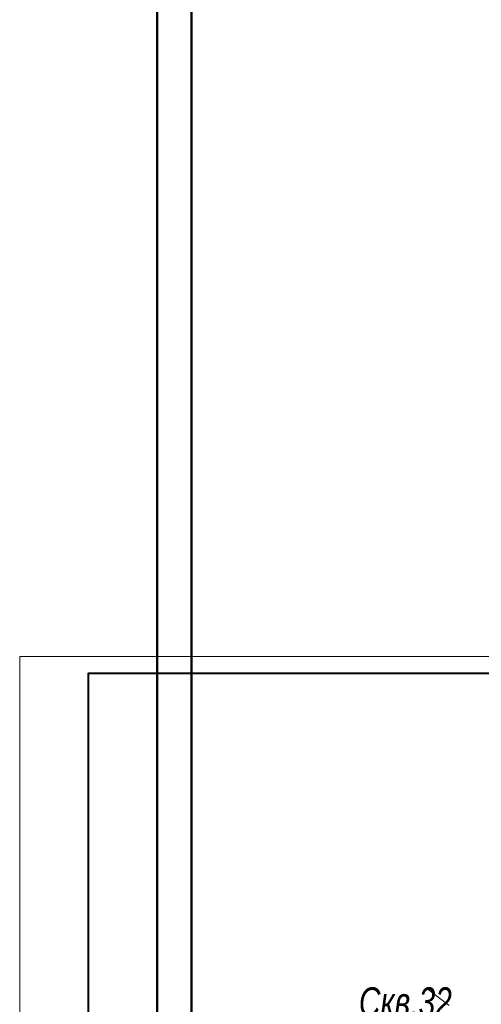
# Model space of a CAD drawing. Header units: millimetres. Extents: x 9396 to 25236, y 15106 to 31102.
# Tile 24 of 256: x 9507 to 9642, y 16019 to 16307. Entities that reach past the tile are written whole.
import ezdxf

# ---------------------------------------------------------------- set-up
doc = ezdxf.new("R2010")
doc.units = ezdxf.units.MM
doc.layers.add('3000113', color=7, linetype='Continuous', lineweight=9, true_color=0x000000)
for name, color, linetype, lineweight in [('sapca', 7, 'Continuous', 40), ('sloii', 140, 'Continuous', 50), ('strihovca', 213, 'Continuous', 13), ('Размер', 6, 'Continuous', 18)]:
    doc.layers.add(name, color=color, linetype=linetype, lineweight=lineweight)
doc.styles.add('style1', font='ARIALNI.TTF')

msp = doc.modelspace()

# ---------------------------------------------------------------- linework, layer by layer
at = {"layer": '3000113', "color": 253}
msp.add_line((9632.21, 16018.28), (9625.67, 16023.25), dxfattribs=at)
at = {"layer": 'sapca', "elevation": 147.65}
msp.add_lwpolyline([(9526.51, 15828.4), (9921.51, 15828.4), (9921.51, 16115.4), (9526.51, 16115.4)], close=True, dxfattribs=at)
at = {"layer": 'strihovca', "ltscale": 0.5, "elevation": 147.65}
msp.add_lwpolyline([(9506.51, 15823.4), (9926.51, 15823.4), (9926.51, 16120.4), (9506.51, 16120.4)], close=True, dxfattribs=at)
at = {"layer": 'Размер', "lineweight": 50}
msp.add_lwpolyline([(12628.19, 17165.05), (9546.77, 17165.05), (9546.77, 15485.79), (12628.19, 15485.79)], close=True, dxfattribs=at)
msp.add_lwpolyline([(12618.19, 17155.05), (9556.77, 17155.05), (9556.77, 15495.79), (12618.19, 15495.79), (12618.19, 17155.05)], dxfattribs=at)

# ---------------------------------------------------------------- texts
at = {"layer": 'sloii', "style": 'style1', "width": 0.9}
msp.add_text('Скв.32', height=8.5, dxfattribs=at).set_placement((9605.78, 16015.07))

doc.saveas('drawing.dxf')
